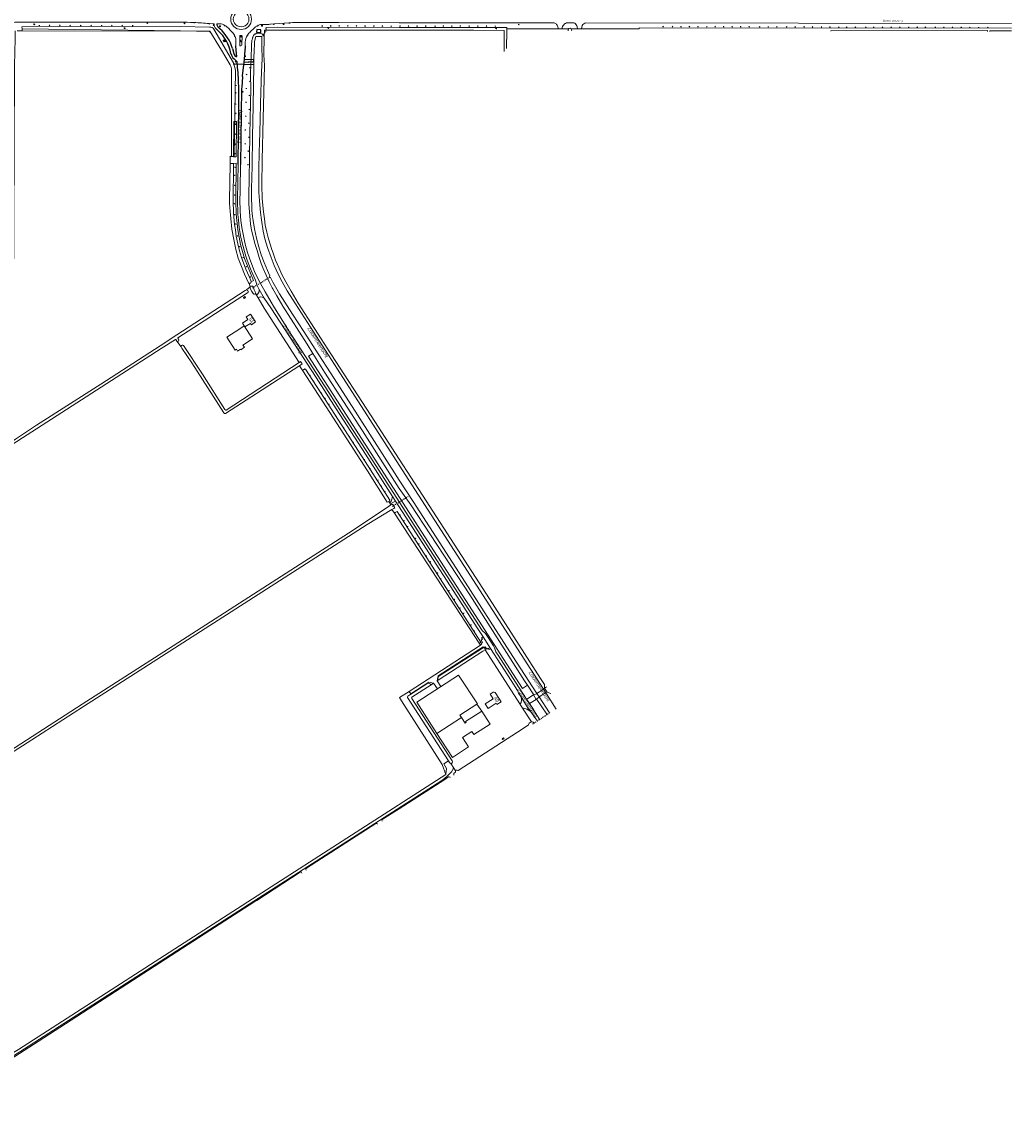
# Model space of a CAD drawing. Extents: x 168769 to 512904, y 516715 to 1559940.
# Tile 18 of 186: x 171563 to 172708, y 516801 to 518051. Entities that reach past the tile are written whole.
import ezdxf
from ezdxf.enums import TextEntityAlignment as Align

# ---------------------------------------------------------------- set-up
doc = ezdxf.new("R2010")
doc.units = 0
doc.header["$MEASUREMENT"] = 0
for name, pattern in [('ACAD_ISO02W100', [15, 12, -3]), ('DGN Style 5', [1.886458, 0.808482, -1.077976]), ('DOT', [0.25, 0, -0.25])]:
    doc.linetypes.add(name, pattern=pattern)
doc.layers.get('0').update_dxf_attribs({"linetype": 'CONTINUOUS'})
for name, color, linetype, lineweight in [('B01_HOOFDGEBOUW', 10, 'CONTINUOUS', 0), ('B02_bijgebouw', 12, 'CONTINUOUS', 0), ('B04_KUNSTWERK', 32, 'CONTINUOUS', 0), ('B07_TUSSENMUUR', 1, 'CONTINUOUS', 18), ('Q21_LANTAARNPAAL', 7, 'CONTINUOUS', 18), ('Q26_BOOM', 7, 'CONTINUOUS', 18), ('Q28_rioolput', 7, 'CONTINUOUS', 18), ('Q722_RIOOLPUT_RWA', 5, 'CONTINUOUS', 18), ('Q92_BRANDKRAAN', 7, 'CONTINUOUS', 0), ('Q97_TROTTOIRKOLK', 7, 'CONTINUOUS', 0), ('S02_symb_open_verh', 7, 'CONTINUOUS', 13), ('T09_INSTEEKSLOOT', 72, 'CONTINUOUS', 0), ('T51_CULTUURSCHEIDING', 3, 'CONTINUOUS', 0), ('V00_kant_verharding', 252, 'CONTINUOUS', 0), ('V03_kant_tegel_verh', 254, 'CONTINUOUS', 13), ('V06_kant_onverhard', 254, 'CONTINUOUS', 13), ('V53_FUNCTIESCHEIDING', 7, 'DOT', 0), ('W00_KANT_WATER', 140, 'CONTINUOUS', 0), ('W01_Kant_sloot', 140, 'CONTINUOUS', 0)]:
    doc.layers.add(name, color=color, linetype=linetype, lineweight=lineweight)
for name, color, linetype in [('S05_Water', 132, 'CONTINUOUS'), ('V011_Kant_asfalt_verh', 7, 'CONTINUOUS'), ('V13_kant_graskeien', 32, 'CONTINUOUS'), ('W10_duiker', 1, 'CONTINUOUS'), ('W51_DUIKER', 4, 'ACAD_ISO02W100'), ('Z02_Huisnummer', 253, 'CONTINUOUS'), ('Z06_STRAATNAAM', 7, 'CONTINUOUS'), ('Z07_WATERLOOPNAAM', 7, 'CONTINUOUS')]:
    doc.layers.add(name, color=color, linetype=linetype)
doc.styles.add('ISOCP', font='isocp.shx', dxfattribs={"height": 1.8})
doc.styles.get("Standard").update_dxf_attribs({"font": 'ISOB.SHX'})
doc.styles.add('STYLE-WORKING', font='WORKING.shx')

# ---------------------------------------------------------------- blocks, each defined once
blk = doc.blocks.new('Q92')
at = {"color": 0}
blk.add_ellipse((0, 0), major_axis=(-0.991, 0), ratio=0.499983, start_param=1.570796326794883, end_param=7.853981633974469, dxfattribs=at)
blk = doc.blocks.new('Q21')
at = {"color": 0}
for points in [[(-1.5, 0), (-1, 0)], [(-1.1, 1.1), (-0.7, 0.7)], [(0, 1.5), (0, 1)], [(1.1, 1.1), (0.7, 0.7)], [(1.5, 0), (1, 0)], [(-1.1, -1.1), (-0.7, -0.7)], [(0, -1.5), (0, -1)], [(1.1, -1.1), (0.7, -0.7)]]:
    blk.add_lwpolyline(points, dxfattribs=at)
blk.add_circle((0, 0), 1, dxfattribs=at)
blk = doc.blocks.new('Q28')
at = {"color": 0}
blk.add_lwpolyline([(1, 1), (1, -1), (-1, -1), (-1, 1)], close=True, dxfattribs=at)
blk = doc.blocks.new('Q97')
blk.add_hatch(color=256).paths.add_polyline_path([(-1, 1), (-1, 0), (1, 1)])
blk.add_line((1, 1), (-1, 0))
at = {"color": 0}
for points in [[(-1, 0), (-1, 1), (1, 1), (1, 0), (-1, 0)], [(0, 0.8), (0, 1)]]:
    blk.add_lwpolyline(points, dxfattribs=at)
blk = doc.blocks.new('S05')
at = {"color": 0}
for p, q in [((0.1, 0.3), (0.4, 0.6)), ((0.1, -0.2), (0.4, 0.1)), ((0.4, 0.6), (0.7, 0.7)), ((0.4, 0.1), (0.7, 0.2)), ((0.7, 0.7), (1, 0.6)), ((0.7, 0.2), (1, 0.1)), ((1, 0.6), (1.3, 0.4)), ((1, 0.1), (1.4, -0.1)), ((1.3, 0.4), (1.7, 0.1)), ((1.7, 0.1), (2, 0)), ((2, 0), (2.3, 0.2)), ((2.3, 0.2), (2.6, 0.4)), ((1.4, -0.1), (1.7, -0.4)), ((1.7, -0.4), (2, -0.5)), ((2, -0.5), (2.3, -0.3)), ((2.3, -0.3), (2.6, -0.1))]:
    blk.add_line(p, q, dxfattribs=at)
blk = doc.blocks.new('S026')
for p, q in [((0, 0), (4.4, 0)), ((0.2, 0.5), (0.2, 0)), ((1.2, 0), (1.2, -0.5)), ((2.2, 0.5), (2.2, 0)), ((3.2, 0), (3.2, -0.5)), ((4.2, 0.5), (4.2, 0))]:
    blk.add_line(p, q)
blk = doc.blocks.new('Q26')
at = {"color": 0}
for p, q in [((-1, 0), (1, 0)), ((-0.7, 0.7), (0.7, -0.7)), ((0.7, 0.7), (-0.7, -0.7)), ((0, 1), (0, -1))]:
    blk.add_line(p, q, dxfattribs=at)
blk = doc.blocks.new('Q722')
for points in [[(-1, 1), (1, -1)], [(-1, -1), (1, -1), (1, 1), (-1, 1), (-1, -1)], [(-0.8, 0.8), (-1, 0.8)], [(-0.6, 0.6), (-1, 0.6)], [(-0.4, 0.4), (-1, 0.4)], [(-0.2, 0.2), (-1, 0.2)], [(-1, 0), (0, 0)], [(0.2, -0.2), (-1, -0.2)], [(0.4, -0.4), (-1, -0.4)], [(0.6, -0.6), (-1, -0.6)], [(0.8, -0.8), (-1, -0.8)]]:
    blk.add_lwpolyline(points)

msp = doc.modelspace()

# ---------------------------------------------------------------- linework, layer by layer
at = {"layer": 'B01_HOOFDGEBOUW', "linetype": 'Continuous', "flags": 128}
for points in [[(171820.4, 517730.8), (171819.7, 517731.9), (171821.3, 517732.9), (171822, 517731.9), (171820.4, 517730.8)], [(171824.9, 517706.5), (171822.9, 517709.6), (171827.8, 517712.8), (171833.8, 517703.6), (171828.9, 517700.4), (171827.9, 517702), (171821.5, 517697.8), (171818.5, 517702.4), (171824.9, 517706.5)], [(171815.5, 517695.7), (171820.6, 517699), (171830.3, 517684), (171819.2, 517676.9), (171821, 517674.3), (171816.7, 517671.5), (171816.2, 517672.2), (171812.9, 517670), (171811.6, 517672), (171810.1, 517671), (171800.5, 517686), (171815.5, 517695.7)], [(172043.5, 517227.9), (172020.1, 517264), (172068.6, 517295.4), (172090.2, 517262.1), (172089.8, 517261.9)], [(172112.9, 517261.2), (172111.9, 517262.8), (172102.7, 517256.7), (172099.2, 517262), (172108.4, 517268), (172106.6, 517270.8), (172106.7, 517270.8), (172105.1, 517273.3), (172108.5, 517275.6), (172109.8, 517275.7), (172110.9, 517275.1), (172111.6, 517274), (172111.6, 517274.1), (172117.8, 517264.3), (172112.9, 517261.2)], [(172089.8, 517261.9), (172069.9, 517249), (172071.7, 517246.2)], [(172095.3, 517253.5), (172104.9, 517238.6), (172086.2, 517226.6), (172084, 517230), (172073.2, 517223), (172080.1, 517212.3), (172061.4, 517200.2), (172043.5, 517227.9)], [(172095.3, 517253.5), (172076.6, 517241.5), (172077.3, 517240.5), (172076, 517239.6), (172071.7, 517246.2)], [(172120.6, 517222.9), (172121.3, 517221.8), (172119.8, 517220.8), (172119.1, 517221.8), (172120.6, 517222.9)]]:
    msp.add_lwpolyline(points, dxfattribs=at)
at = {"layer": 'B02_bijgebouw'}
msp.add_lwpolyline([(171797.2, 518028.9), (171796.9, 518028.8), (171797.3, 518028.1), (171797.6, 518028.3), (171797.2, 518028.9)], dxfattribs=at)
at = {"layer": 'B04_KUNSTWERK', "linetype": 'Continuous', "lineweight": 0, "flags": 128}
for points in [[(172155.1, 517272.5), (172155.5, 517272.6)], [(172155.5, 517272.6), (172158.6, 517273.8), (172159.1, 517274.1)], [(172161.7, 517270.1), (172161.3, 517269.8), (172158.8, 517267.6)], [(172168.9, 517274.7), (172169.3, 517274.9), (172166.6, 517279.1), (172166.2, 517278.7), (172159.1, 517274.1), (172161.7, 517270.1), (172168.9, 517274.7)], [(172166.6, 517279.1), (172167.7, 517280.1)], [(172167.7, 517280.1), (172170.8, 517275.5)], [(172170.8, 517275.5), (172169.3, 517274.9)], [(172158.8, 517267.6), (172158.4, 517267.3)]]:
    msp.add_lwpolyline(points, dxfattribs=at)
at = {"layer": 'B07_TUSSENMUUR', "linetype": 'Continuous', "lineweight": 0, "flags": 128}
for points in [[(172089.8, 517261.9), (172095.3, 517253.5)], [(172071.7, 517246.2), (172043.5, 517227.9)]]:
    msp.add_lwpolyline(points, dxfattribs=at)
at = {"layer": 'T09_INSTEEKSLOOT'}
for p, q in [((171563.6, 518044.7), (171563.7, 518042.5)), ((171563.7, 518042.5), (171746.8, 518040.1))]:
    msp.add_line(p, q, dxfattribs=at)
for points in [[(171563.6, 518044.7), (171746.9, 518045.2)], [(171859.2, 518044.6), (172000, 518044.1)], [(172124.2, 518042.7), (172124.2, 518043.9), (172000, 518044.1)], [(172085.9, 518040.8), (172121.2, 518040.7), (172121.1, 518016.2)], [(172124, 518019.7), (172124.2, 518040.8), (172124.2, 518042.7)], [(172277.3, 518042.5), (172277.3, 518043.5), (172707.8, 518043.1)], [(172499.1, 518039.8), (172499.1, 518040.2), (172680.3, 518040.4), (172680.3, 518039.5)], [(172707.8, 518040.1), (172682.9, 518040.3), (172682.9, 518039.5)]]:
    msp.add_lwpolyline(points, dxfattribs=at)
for points in [[(171845.6, 518043.2, -0.186247), (171846.6, 518044.2), (171859.2, 518044.6)], [(172195.3, 518040.2), (172195.3, 518041.8, -0.913808), (172199.2, 518041.1), (172199.3, 518040.3)]]:
    msp.add_lwpolyline(points, format="xyb", dxfattribs=at)
at = {"layer": 'T09_INSTEEKSLOOT', "linetype": 'Continuous', "lineweight": 0, "flags": 128}
for points in [[(171827.9, 517989.1), (171827.9, 517989.6), (171828.3, 518002.4), (171828.6, 518009.1), (171829.1, 518022.7), (171829.1, 518025), (171829.2, 518026), (171829.3, 518027), (171829.4, 518027.5), (171829.5, 518028), (171829.6, 518029), (171829.9, 518030), (171830.1, 518031), (171830.4, 518032), (171830.5, 518032.4), (171830.7, 518032.9), (171831, 518033.9), (171831.4, 518034.8), (171831.6, 518035.1), (171831.8, 518035.4), (171832, 518035.7), (171832.3, 518035.9), (171832.6, 518036.2), (171832.9, 518036.4), (171833.2, 518036.5), (171833.5, 518036.7), (171833.8, 518036.8), (171834.1, 518036.9), (171834.5, 518037), (171834.8, 518037), (171840.5, 518036.8), (171840.8, 518036.7), (171841.2, 518036.6), (171841.5, 518036.4), (171841.9, 518036.2), (171842.2, 518035.9), (171842.5, 518035.7), (171842.7, 518035.4), (171843, 518035.1), (171843.2, 518034.8), (171843.4, 518034.4)], [(171843.4, 518034.4), (171843.5, 518034.1), (171843.6, 518033.7), (171843.7, 518033.3), (171843.8, 518032.9)], [(171900.1, 517667.2), (171893.4, 517678.1), (171865.1, 517721.7), (171858.2, 517733.7), (171853.7, 517741.9), (171853, 517743.2), (171849.6, 517750), (171845.9, 517757.6), (171842.4, 517765.5), (171840.2, 517771.3), (171837.9, 517778.2), (171835.6, 517786.4), (171833.1, 517794.4), (171828.9, 517810.3), (171828, 517816.5), (171826, 517840), (171825.8, 517845.1), (171825.8, 517848.4), (171825.9, 517851.2), (171826, 517851.5), (171826.4, 517867.9), (171827.2, 517920.2), (171828.3, 517973.5), (171827.9, 517989.1)], [(171852.9, 517786.5), (171854, 517783.3), (171857, 517775.1), (171860.5, 517766.6), (171864.3, 517758.5), (171868.8, 517750), (171874.9, 517739.3), (171883.1, 517725.3), (171920.9, 517666.8), (171967.6, 517595.2), (172000, 517544.9), (172026.7, 517503.3), (172104.3, 517383.4), (172163.4, 517291.4), (172167.8, 517284.4), (172167.7, 517280.1)], [(172148.2, 517283.7), (172144.9, 517288.6), (172081.4, 517388.3), (172013.3, 517492.2), (172000, 517511), (171957.3, 517577.9), (171913.3, 517645.5), (171900.1, 517667.2)], [(172155.5, 517272.6), (172148.2, 517283.7)], [(172170.8, 517275.5), (172174, 517274.4), (172175, 517274)], [(172170.9, 517249.3), (172170.4, 517250), (172159.1, 517267.2), (172158.8, 517267.6)]]:
    msp.add_lwpolyline(points, dxfattribs=at)
at = {"layer": 'T09_INSTEEKSLOOT', "linetype": 'Continuous', "lineweight": 0}
msp.add_lwpolyline([(171843.8, 518032.9), (171843.5, 518012.3), (171844, 518000), (171842.4, 517939), (171841.4, 517890.9), (171841.1, 517861.8), (171841.3, 517846.5), (171842, 517838.3), (171842.8, 517830.9), (171844.1, 517822.9), (171845, 517815.6), (171846.7, 517807.5), (171848.7, 517799.7), (171850.9, 517792.4), (171852.7, 517787)], dxfattribs=at)
at = {"layer": 'T51_CULTUURSCHEIDING'}
for points in [[(172124.2, 518042.7), (172183.8, 518042.6)], [(172188.2, 518042.6), (172195.8, 518042.6)], [(172198.7, 518042.6), (172206.2, 518042.6)], [(172210.7, 518042.6), (172277.3, 518042.5)]]:
    msp.add_lwpolyline(points, dxfattribs=at)
at = {"layer": 'V00_kant_verharding'}
msp.add_line((171828, 518039.3), (171831.7, 518042.9), dxfattribs=at)
for points in [[(171817.1, 518065.7, -1), (171817.1, 518041.7, -1), (171817.1, 518065.7)], [(171817.1, 518062.8, -1.000055), (171817.1, 518044.7, -1.000055), (171817.1, 518062.8)], [(171703.1, 518050.2), (171640.7, 518050.2), (171555.2, 518050.3, 0.086885), (171548.1, 518047, 0.227461), (171545.3, 518041), (171540.2, 518040.8, 0.169466), (171538.1, 518046.9, 0.151715), (171530.4, 518050.3), (171338, 518050.6), (171254.3, 518050.7)], [(171703.1, 518050.2), (171742.5, 518050.1), (171746.5, 518050.1, -0.012206), (171762.7, 518049.8, -0.008971), (171780.1, 518048.6), (171784.8, 518048.3), (171786, 518048.2), (171786, 518046.6, 0.166862), (171787.2, 518043.7, 0.00567), (171788.5, 518042.2)], [(171789, 518048.3), (171792.2, 518048.3, -0.166513), (171798.3, 518046.4), (171799.9, 518045.4, -0.061479), (171804.1, 518041.4, 0.003478), (171806.9, 518038.4, -0.106813), (171810.1, 518033.8, -0.113456), (171811, 518028.8), (171810.9, 518023.7), (171810.9, 518022.8)], [(171831.7, 518043, -0.08852), (171836.3, 518046.4)], [(171836.3, 518046.4, -0.099598), (171842.7, 518047.7), (171847.1, 518047.7, 0.028785), (171851.2, 518047.8), (171854.9, 518048.1), (171872.9, 518049.5, -0.003116), (171880.2, 518049.9), (171884.1, 518049.8), (171886.2, 518049.9), (171929.9, 518049.9)], [(172183.8, 518042.6, 0.031835), (172183.6, 518043.8, 0.035714), (172181.9, 518047.7, 0.196538), (172178.9, 518049.4), (172000, 518049.6)], [(172205.3, 518046), (172204.5, 518047.1), (172203.8, 518048.3, 0.190662), (172201.6, 518049.3), (172193.2, 518049.4, 0.072928), (172191, 518048.1, 0.157408), (172188.4, 518044.1, 0.019471), (172188.2, 518042.6)], [(172211.3, 518046.2, -0.094003), (172213.4, 518048.3), (172214.4, 518048.9), (172215.4, 518049.3), (172707.8, 518048.7)], [(171818, 518024.2, -0.403616), (171816.6, 518022.8, -0.43856), (171815.5, 518024.2), (171815.6, 518034.3, -0.38332), (171816.1, 518034.8), (171817.6, 518034.7, -0.344061), (171818.1, 518034.2), (171818, 518024.2)], [(171821.8, 518022.8, 0.021455), (171821.9, 518027.1, -0.151601), (171824.3, 518035.2, -0.051367), (171828, 518039.3, -0.051367)], [(171831.7, 518042.9, -0.001298), (171831.7, 518043)]]:
    msp.add_lwpolyline(points, format="xyb", dxfattribs=at)
for points in [[(172000, 518049.6), (171929.9, 518049.9)], [(172205.3, 518046), (172206.2, 518043.2), (172206.2, 518042.6)], [(172210.7, 518042.6), (172211.3, 518046.2)], [(172183.8, 518042.6), (172188.2, 518042.6)], [(172206.2, 518042.6), (172210.7, 518042.6)]]:
    msp.add_lwpolyline(points, dxfattribs=at)
at = {"layer": 'V00_kant_verharding', "linetype": 'Continuous', "lineweight": 0, "flags": 128}
for points in [[(171831.7, 518042.9), (171831.7, 518042.9)], [(171810.9, 518022.8), (171810.9, 518022.4)], [(171837.8, 517741), (171837.9, 517739.7), (171837.5, 517737.6), (171836, 517735.6), (171835, 517734.4)], [(171835, 517734.4), (171836.6, 517731.6)], [(171836.6, 517731.6), (171838.4, 517732.3), (171839.7, 517732.6), (171841.9, 517732.4), (171842.7, 517732), (171843.6, 517731.2)], [(171837.8, 517741), (171843.6, 517731.2)], [(171843.6, 517731.2), (171851.6, 517719.8), (171872.9, 517686.8), (171903.8, 517639.4), (171926.9, 517603.3), (171960.7, 517550.8), (171992.1, 517501.8)], [(171992.1, 517501.8), (171991.9, 517500.3), (171991.5, 517498.8), (171991.1, 517497.4), (171990.6, 517496.3), (171989.6, 517495.3), (171988.6, 517494.7)], [(171988.6, 517494.7), (171989.8, 517492.9)], [(171989.8, 517492.9), (171990.7, 517493.5), (171991.2, 517493.9), (171991.9, 517494.4), (171992.6, 517494.8), (171993.3, 517495.2), (171995.6, 517496.3)], [(171992.1, 517501.8), (171995.6, 517496.3)], [(171995.6, 517496.3), (171999, 517491), (172063, 517392.1), (172089.9, 517350), (172096.8, 517339.4)], [(172096.8, 517339.4), (172105.4, 517325.9)], [(172105.4, 517325.9), (172129.3, 517288.9), (172136.5, 517277.5), (172137.9, 517274.3), (172140.5, 517270.4)], [(172140.5, 517270.4), (172141.3, 517267.9), (172141.3, 517266.5), (172140.7, 517263.7), (172140, 517262.5), (172139.5, 517262)], [(172140.5, 517270.4), (172149.1, 517256.8), (172151.5, 517254), (172152.2, 517253)], [(172155.1, 517272.5), (172147.3, 517267.6), (172147.2, 517267.5)], [(172158.4, 517267.3), (172155.1, 517272.5)], [(172139.5, 517262), (172142.6, 517257.2)], [(172142.6, 517257.2), (172143.4, 517257.2), (172145.2, 517256.8), (172147.5, 517255.9), (172151.1, 517253.7), (172152.2, 517253)], [(172150.7, 517262.4), (172149.1, 517264.7), (172147.2, 517267.5)], [(172150.7, 517262.4), (172158.4, 517267.3)], [(172162.3, 517243.7), (172157.2, 517252.2), (172154.4, 517256.8), (172150.7, 517262.4)], [(172152.2, 517253), (172157.2, 517246), (172159.7, 517242.1)]]:
    msp.add_lwpolyline(points, dxfattribs=at)
at = {"layer": 'V011_Kant_asfalt_verh'}
for p, q in [((171789, 518048.3), (171789, 518047.2)), ((171790.4, 518040.3), (171788.5, 518042.2)), ((171790.8, 518044.2), (171792.4, 518042.5)), ((171807, 518019.7), (171808.5, 518013.9)), ((171811.3, 518018), (171810.9, 518022.8)), ((171821.8, 518021.2), (171821.4, 518017.9)), ((171811.1, 518005.9), (171809, 518007.7)), ((171811.1, 518010.5), (171812, 518010.6)), ((171812, 518010.6), (171811.3, 518018)), ((171820.4, 518007.6), (171820, 518003.9)), ((171821.4, 518017.9), (171820.4, 518007.6)), ((171811.6, 518005.2), (171811.1, 518005.9)), ((171812.3, 518004.2), (171811.6, 518005.2)), ((171812.9, 517998), (171812.3, 518004.2)), ((171813.6, 517991.8), (171812.9, 517998)), ((171820, 518003.9), (171818.4, 517988.2)), ((171814.1, 517983.5), (171813.6, 517991.8)), ((171818.7, 517987), (171818, 517975.1)), ((171818.4, 517988.2), (171818.7, 517987)), ((171817.5, 517973.4), (171816.3, 517885.8)), ((171818, 517975.1), (171817.5, 517973.4)), ((171813.5, 517885.7), (171814.3, 517954.9))]:
    msp.add_line(p, q, dxfattribs=at)
at = {"layer": 'V011_Kant_asfalt_verh', "linetype": 'Continuous', "lineweight": 0, "flags": 128}
for points in [[(171813.5, 517885.7), (171812.7, 517845.4), (171813.4, 517827.9), (171813.9, 517821.7), (171814.9, 517813), (171816.8, 517801.1), (171819.3, 517790.7), (171821, 517785.2), (171822.6, 517779.5), (171824.1, 517774.9), (171827.8, 517765.2), (171829.8, 517760.4), (171833.7, 517752.1), (171835.4, 517746.6), (171836.9, 517743.4), (171837.8, 517741)], [(172147.2, 517267.5), (172137.7, 517281.8), (172114.2, 517318.2), (172111.6, 517322.3), (172110.2, 517326.7), (172108.8, 517329), (172101.9, 517339.9), (172099.5, 517343.5), (172095.9, 517346.7), (172076.3, 517377.2), (172035.2, 517440.7), (172000, 517495.6), (171965.9, 517548.4), (171933.1, 517599), (171918.5, 517622), (171872.4, 517693.4), (171854.4, 517721.7), (171851.8, 517726.6), (171845, 517738.3), (171839.3, 517748.2), (171835.6, 517755.5), (171832.7, 517762.1), (171829.4, 517769.9), (171826.8, 517777.2), (171824.5, 517784), (171822.3, 517792.1), (171820.5, 517799.2), (171818, 517812.9), (171816.9, 517821), (171816.1, 517831.4), (171816, 517834.5), (171815.9, 517835.2), (171815.7, 517841.9), (171815.8, 517856.8), (171816.3, 517885.8)]]:
    msp.add_lwpolyline(points, dxfattribs=at)
at = {"layer": 'V011_Kant_asfalt_verh'}
for centre, radius, start, end in [((171794.4, 518048.4), 5.53, 192.529, 228.518), ((171760.4, 518005.9), 45.6, 10.1557, 48.9772), ((171760.3, 518006), 48.7, 16.3284, 48.6637), ((171887.9, 518019.3), 66.2, 176.9238, 178.3605), ((171816.5, 518016.3), 11.5, 192.0582, 228.8416), ((171813.1, 518014.7), 4.63, 189.6514, 245.2582), ((171515.2, 517966.8), 299.3, 357.7187, 3.202)]:
    msp.add_arc(centre, radius, start, end, dxfattribs=at)
at = {"layer": 'V03_kant_tegel_verh'}
msp.add_lwpolyline([(171796.4, 518029), (171797.3, 518027.5), (171798.6, 518028.3), (171797.6, 518029.9), (171796.4, 518029)], dxfattribs=at)
at = {"layer": 'V06_kant_onverhard', "linetype": 'Continuous', "lineweight": 0, "flags": 128}
for points in [[(171827.4, 517744.1), (171823.3, 517740.6)], [(171742.9, 517681.3), (171747.6, 517674.8)], [(172093.8, 517330), (172011.4, 517276.5)], [(172043.9, 517288.7), (172045.1, 517294.3), (172097.1, 517328)], [(172097.1, 517328), (172097.7, 517326.9)], [(172011.4, 517276.5), (172013.3, 517273.6), (172034.2, 517287.2), (172039.7, 517286)], [(172039.7, 517286), (172036.7, 517284.1)], [(172043.9, 517288.7), (172048.1, 517282.2), (172044, 517279.5), (172039.7, 517286)], [(172045.1, 517289.5), (172043.9, 517288.7)], [(172011.4, 517276.5), (172000.2, 517269.4), (172002.4, 517265.4), (172049.5, 517191.8), (172053.6, 517180.5)], [(172170, 517281.7), (172167.7, 517280.1)], [(172057, 517196.2), (172051.5, 517192.6), (172054.5, 517187.4), (172053.6, 517180.6), (172053.6, 517180.5)], [(171837.2, 517037.5), (172049, 517173.4), (172052.3, 517175.7), (172055.4, 517178.4), (172058.1, 517181.1), (172060.3, 517183.6), (172061.7, 517186.2), (172062.2, 517187), (172062.9, 517187.7)], [(172059.4, 517193.2), (172062.9, 517187.7)], [(172062.9, 517187.7), (172064.8, 517184.7)], [(172053.6, 517180.5), (171835.6, 517040.1)], [(171471, 516801.9), (171523, 516835.6), (171541.7, 516847.5), (171561.3, 516859.8), (171837.2, 517037.5)], [(171835.6, 517040.1), (171559.7, 516862.3), (171539.9, 516850.4)]]:
    msp.add_lwpolyline(points, dxfattribs=at)
at = {"layer": 'V13_kant_graskeien'}
for points in [[(171834.9, 518038.7), (171839.7, 518038.2), (171839.9, 518041.4), (171835.1, 518041.9), (171834.9, 518038.7)], [(171820.4, 518007.6), (171831.3, 518007.1), (171831.3, 518004), (171828.3, 518004), (171825.6, 518004.2), (171825.5, 518003.4), (171820, 518003.9)]]:
    msp.add_lwpolyline(points, dxfattribs=at)
at = {"layer": 'V53_FUNCTIESCHEIDING', "linetype": 'Continuous', "lineweight": 0, "flags": 128}
for points in [[(171557.9, 518040.2), (171563.8, 518040.1)], [(171843.8, 518032.9), (171843.9, 518040.8), (171845.6, 518040.9)], [(171808.8, 517935.3), (171811.9, 517935.3), (171811.4, 517894.6), (171808.4, 517894.5), (171807.4, 517894.9)], [(171804.5, 517895.2), (171804.4, 517886.5)], [(171807.6, 517887), (171808.3, 517887), (171811.3, 517887.1), (171810.8, 517843.6), (171811.3, 517828.2), (171813.2, 517810.2), (171816.4, 517793.3), (171821.1, 517777.1), (171831.5, 517751.4), (171828.5, 517750)], [(171826.3, 517747.9), (171827.4, 517744.1)], [(171833.8, 517736.5), (171835, 517734.4)], [(171836.6, 517731.6), (171836.6, 517731.6), (171843.7, 517719.6), (171884.1, 517656.9)], [(172148.2, 517283.7), (172142.5, 517280), (171895, 517663.9), (171900.1, 517667.2)], [(171884.5, 517652.9), (171888.4, 517647.1)], [(171987.8, 517495.9), (171988.6, 517494.7)], [(171989.8, 517492.9), (171990.3, 517492)], [(171991.5, 517486.6), (171994.3, 517482.4)], [(172092.3, 517332.2), (172093.8, 517330)], [(172095.2, 517330.9), (172094.5, 517332), (172096.2, 517333), (172094.5, 517335.6), (172096.2, 517336.7), (172095.1, 517338.3), (172096.8, 517339.4)], [(172093.8, 517330), (172095.2, 517330.9)], [(172105.4, 517325.9), (172103.8, 517324.9), (172102.7, 517326.6), (172101, 517325.5), (172099.4, 517328), (172097.7, 517326.9)], [(172099.2, 517324.6), (172139.5, 517262)], [(172142.6, 517257.2), (172153, 517241.2)]]:
    msp.add_lwpolyline(points, dxfattribs=at)
at = {"layer": 'W00_KANT_WATER', "linetype": 'Continuous', "lineweight": 0, "flags": 128}
for points in [[(171555.9, 518040.1), (171555.8, 518031), (171555.1, 518000), (171554.7, 517905.3), (171554.1, 517817.7), (171553.2, 517569.2), (171553.4, 517567.7), (171553.9, 517567.1), (171554.6, 517567.1), (171556.3, 517568.1), (171580.4, 517584.1), (171654.8, 517631.7), (171723.4, 517675.9), (171742.7, 517688.6), (171806.3, 517729.9), (171821.9, 517739.8), (171823.3, 517740.6)], [(171563.8, 518040.1), (171563.7, 518042.5)], [(171780.9, 518039.2), (171779.6, 518039.9), (171765.3, 518040), (171563.8, 518040.1)], [(171841.1, 518033.6), (171834.1, 518033.8), (171832.6, 518028), (171832.4, 518022.1), (171832.2, 518019.8), (171831.9, 518006.2), (171831.8, 518000), (171830.9, 517953.4), (171830.4, 517917.8), (171829.8, 517883.6), (171829.2, 517857.4), (171828.9, 517848.1), (171829.1, 517843.4), (171829.3, 517840.4), (171829.3, 517838), (171829.4, 517835.2), (171829.6, 517832.4), (171830.4, 517825.5), (171831, 517821.1), (171832.6, 517811.1), (171834.9, 517800.4), (171837.6, 517790.6), (171840.4, 517781.4), (171843.8, 517772.3), (171847.4, 517763.2), (171850.3, 517756.9), (171849.8, 517755.6), (171850, 517755.1), (171851.2, 517754.9), (171853.7, 517749.6), (171856.7, 517744.2), (171861.3, 517736.3), (171876.5, 517712.8), (171889.7, 517692.5), (171902.5, 517672.3), (171924.6, 517638.2), (171951.7, 517596.1), (172000, 517520.7), (172000.6, 517519.7), (172016.1, 517495.9), (172069.1, 517413.6), (172131.4, 517316.7), (172159.1, 517274.1)], [(171841.1, 518021.2), (171841.1, 518021.6), (171841.1, 518033.6)], [(171841, 517998.8), (171841, 518000), (171841.2, 518008.2), (171841.1, 518021.2)], [(171840.8, 517993.9), (171841, 517998.8)], [(172166.6, 517279.1), (172074.7, 517421.9), (172000, 517538.1), (171928.6, 517649.2), (171876.6, 517730), (171870.4, 517739.7), (171864.5, 517750.1), (171859.9, 517759), (171855.4, 517768.7), (171851.7, 517778), (171847.5, 517789.8), (171844.4, 517799.8), (171842.5, 517808.6), (171840.8, 517821.5), (171839.6, 517830.2), (171838.2, 517843.8), (171837.8, 517849), (171837.6, 517853), (171837.5, 517853.9), (171837.4, 517858), (171837.4, 517878.6), (171837.8, 517901), (171838.2, 517909.7), (171839.1, 517937.7), (171839.5, 517956), (171840.8, 517993.9)], [(171808.8, 517935.3), (171808.4, 517895.2), (171807.4, 517894.9)], [(171807.4, 517894.9), (171805.3, 517894.8), (171804.5, 517895.2)], [(171826.3, 517747.9), (171825.6, 517748.8), (171821, 517759), (171817.4, 517767.6), (171813.7, 517777.3), (171810.8, 517787.4), (171808.5, 517798.9), (171806.5, 517810.9), (171805, 517823.3), (171804.7, 517827.6), (171804.3, 517831.5), (171803.8, 517840.5), (171803.8, 517843.9), (171804.4, 517886.5)], [(171804.4, 517886.5), (171805.5, 517887), (171807.6, 517887)], [(171807.6, 517887), (171808.3, 517886.4), (171807.9, 517840.8), (171808, 517840.4), (171807.9, 517839.9), (171808, 517839.4), (171808.1, 517834.4), (171808.3, 517829.8), (171809.3, 517816.4), (171810.4, 517810), (171811.3, 517802.7), (171813.3, 517793.9), (171815.2, 517786), (171817.5, 517778), (171822.5, 517764.8), (171826.4, 517756.1), (171828.2, 517751.4), (171828.5, 517750)], [(171828.5, 517750), (171828.2, 517748.8), (171827.7, 517748.4), (171827.2, 517748), (171826.3, 517747.9)], [(171827.4, 517744.1), (171827.9, 517744.8), (171828.6, 517745.1), (171829.2, 517745.1), (171829.6, 517745.1), (171830.4, 517744.9), (171831, 517744.1), (171832.3, 517740.9), (171833.8, 517737.8), (171834, 517736.8), (171833.8, 517736.5)], [(171823.3, 517740.6), (171824.2, 517740.5), (171825, 517740), (171825.3, 517738.8), (171825.1, 517737.7), (171824.4, 517737.1), (171744, 517685.1), (171743.9, 517684.7), (171744.7, 517683.6), (171745.1, 517682.4), (171744.8, 517681.3), (171743.9, 517680.9), (171742.9, 517681.3)], [(171833.8, 517736.5), (171833.5, 517736.2), (171832.7, 517735.8), (171831.9, 517735.8), (171830.8, 517736.5), (171829.5, 517738.7), (171827.5, 517742.4), (171827.4, 517744.1)], [(171742.9, 517681.3), (171741.6, 517683.4), (171741.2, 517683.5), (171724.5, 517672.8), (171707.4, 517661.6), (171552.2, 517562.1), (171551.9, 517562.1), (171551.3, 517562.1), (171551.1, 517562.2), (171550.8, 517562.3), (171550.4, 517562.7)], [(171747.6, 517674.8), (171747.5, 517675.1), (171748, 517676.3), (171748.7, 517676.7), (171749.7, 517676.8), (171750.4, 517676.3), (171772.4, 517643.2), (171798.4, 517602.4), (171799.2, 517601.7), (171799.7, 517601.7), (171884.1, 517656.9)], [(171884.5, 517652.9), (171883.7, 517652.4), (171798.8, 517597.8), (171797.7, 517597.7), (171797, 517598.4), (171759.9, 517656.4), (171748.6, 517673.2), (171747.6, 517674.8)], [(171884.1, 517656.9), (171885.8, 517658), (171887.7, 517655.1), (171886.2, 517654.1), (171886, 517653.9), (171884.5, 517652.9)], [(171888.4, 517647.1), (171888.6, 517647.8), (171889.5, 517648.5), (171889.8, 517648.7), (171890.8, 517649.3), (171891.5, 517649.1), (171917.6, 517608.4), (171964, 517536.8), (171989.2, 517497.5), (171988.8, 517496.5), (171987.8, 517495.9)], [(171987.8, 517495.9), (171987.2, 517495.5), (171986, 517495.3), (171963.1, 517531.5), (171919.7, 517598.9), (171888.4, 517647.1)], [(171313, 517053.8), (171312.1, 517055.1), (171315, 517057), (171383, 517100.8), (171510.6, 517182.9), (171633.4, 517261.7), (171722.4, 517318.6), (171880, 517420.1), (171946.5, 517462.8), (171987.4, 517490.1), (171990.3, 517492)], [(171991.5, 517486.6), (171962.9, 517469.3), (171882, 517417.5), (171755.1, 517336), (171634.9, 517259), (171575, 517220.5), (171476.9, 517157.8), (171385.6, 517098.1), (171316.9, 517054.2), (171313.9, 517052.3), (171313, 517053.8)], [(171990.3, 517492), (171991.2, 517492.4), (171992.3, 517492.6), (171994.7, 517488.8), (171993.6, 517487.8), (171991.5, 517486.6)], [(171994.3, 517482.4), (171995.3, 517483.4), (171996.6, 517484.2), (171997.6, 517484.4), (172094.3, 517333.5), (172093.7, 517333.2), (172092.3, 517332.2)], [(172092.3, 517332.2), (171994.3, 517482.4)], [(172045.1, 517289.5), (172044.7, 517290.5), (172045.1, 517292.4), (172045.8, 517294.1), (172096.2, 517326.3), (172097.7, 517326.9)], [(172099.2, 517324.6), (172096.7, 517322.9), (172045.1, 517289.5)], [(172097.7, 517326.9), (172098.5, 517326.9), (172099.8, 517325), (172099.2, 517324.6)], [(172057, 517196.2), (172009.6, 517269.6), (172009.5, 517270.2), (172009.9, 517270.8), (172012.1, 517272.5), (172033, 517285.9), (172034.6, 517285.8), (172036.2, 517285), (172036.7, 517284.1)], [(172036.7, 517284.1), (172014.4, 517269.7), (172014.1, 517269.2), (172014.4, 517268.4), (172061.2, 517196.2), (172061.4, 517195), (172061, 517194), (172060.3, 517193.1), (172059.4, 517193.2)], [(172159.1, 517274.1), (172161.7, 517270.1)], [(172161.7, 517270.1), (172173.7, 517251.6), (172173.9, 517251.2)], [(172169.3, 517274.9), (172166.6, 517279.1)], [(172170.1, 517273.8), (172169.3, 517274.9)], [(172181.5, 517256.1), (172170.1, 517273.8)], [(172064.8, 517184.7), (172065.3, 517185.4), (172066.2, 517185.6), (172067, 517185.5), (172067.6, 517185), (172068.2, 517185.1), (172136.5, 517229.3), (172149, 517237.5), (172149.5, 517237.9), (172149.6, 517238.9), (172150.1, 517239.8), (172151.2, 517240.6), (172152.3, 517241.2), (172153, 517241.2)], [(172153, 517241.2), (172153.5, 517241.2), (172154.6, 517240.8), (172155.6, 517240), (172155.8, 517239.5), (172155.8, 517239.5)], [(172059.4, 517193.2), (172058.8, 517193.6), (172058.2, 517194.3), (172057, 517196.2)], [(172063.1, 517179.8), (172063.1, 517179.8), (172062.9, 517180.4), (172062.9, 517181.2), (172063.2, 517182), (172063.7, 517182.4), (172064.9, 517183), (172065.1, 517183.4), (172064.9, 517183.9), (172064.8, 517184.7)], [(171980.2, 517126.4), (171980, 517126.8), (171979.8, 517127.5), (171980.2, 517128.2), (172000, 517140.9), (172052.5, 517174.7), (172056.8, 517177.8), (172057.8, 517177.8), (172058.7, 517177.4), (172058.9, 517177.1)], [(171892.4, 517069.8), (171891.9, 517070.6), (171891.9, 517071.4), (171892.7, 517072.2), (171972.9, 517123.8), (171973.8, 517123.9), (171974.7, 517123.4), (171974.9, 517123)], [(171475.5, 516801.3), (171474.6, 516802.8), (171477.5, 516804.7), (171511.9, 516826.7), (171582.2, 516871.9), (171781, 517000), (171831.8, 517032.8), (171835.1, 517034.9), (171885.4, 517067.6), (171886.4, 517067.7), (171887, 517067.1), (171887.2, 517066.5)]]:
    msp.add_lwpolyline(points, dxfattribs=at)
at = {"layer": 'W01_Kant_sloot'}
for points in [[(171806, 517898.7), (171806, 517894.9), (171808.9, 517894.8), (171810.4, 517994.9), (171808.2, 518003.2), (171785.6, 518042, 0.291345), (171780.5, 518044.6), (171746.9, 518045.2)], [(171746.8, 518040.1), (171780.7, 518039.8), (171794.3, 518017.8), (171804.3, 518001, -0.171379), (171806, 517994.6), (171806, 517898.7)]]:
    msp.add_lwpolyline(points, format="xyb", dxfattribs=at)
msp.add_lwpolyline([(171845.6, 518043.2), (171846.4, 518040.8), (171872.2, 518040.9), (171909.8, 518040.8), (172085.9, 518040.8)], dxfattribs=at)
at = {"layer": 'W10_duiker'}
msp.add_lwpolyline([(171807.9, 518001.9), (171832.3, 518001.1)], dxfattribs=at)
at = {"layer": 'W51_DUIKER', "linetype": 'DGN Style 5', "flags": 128}
for points in [[(171840.9, 518033.4), (171846.7, 518041.2)], [(171830.5, 517743.2), (171849.9, 517755.2)], [(171992.2, 517490.4), (172010.7, 517502.2)], [(172154.5, 517238.9), (172172.8, 517251.1)]]:
    msp.add_lwpolyline(points, dxfattribs=at)

# ---------------------------------------------------------------- block references
at = {"layer": 'Q21_LANTAARNPAAL', "xscale": 0.5, "yscale": 0.5}
for p in [(171577.9, 518047.7), (171708.6, 518049.3), (171751.6, 518048.9), (171785.3, 518046.8), (171866.2, 518047.9), (171816.8, 518033.5)]:
    msp.add_blockref('Q21', p, dxfattribs=at)
at = {"layer": 'Q21_LANTAARNPAAL', "xscale": 0.5, "yscale": 0.5, "zscale": 0.5}
for p in [(171799.1, 518028.4), (171821.6, 518010.8), (171810.9, 518004.7), (171818.7, 517969.8)]:
    msp.add_blockref('Q21', p, dxfattribs=at)
at = {"layer": 'Q26_BOOM'}
for p, xscale, yscale in [((171583.7, 518046.4), 0.5, 0.5), ((171595.4, 518046.5), 0.5, 0.5), ((171607.5, 518046.5), 0.5, 0.5), ((171619.3, 518046.4), 0.5, 0.5), ((171631.6, 518046.3), 0.5, 0.5), ((171643.6, 518046.4), 0.5, 0.5), ((171655.8, 518046.4), 0.5, 0.5), ((171667.6, 518046.4), 0.5, 0.5), ((171679.5, 518046.3), 0.5, 0.5), ((171691.6, 518046.2), 0.5, 0.5), ((171910.7, 518045.7), 0.5, 0.5), ((171920.6, 518045.7), 0.5, 0.5), ((171930.4, 518045.8), 0.5, 0.5), ((171940.5, 518045.8), 0.5, 0.5), ((171950.4, 518045.8), 0.5, 0.5), ((171960.4, 518045.7), 0.5, 0.5), ((171970.5, 518045.7), 0.5, 0.5), ((171980.4, 518045.6), 0.5, 0.5), ((171990.6, 518045.6), 0.5, 0.5), ((172000.8, 518045.7), 0.5, 0.5), ((172010.6, 518045.7), 0.5, 0.5), ((172020.5, 518045.7), 0.5, 0.5), ((172030.5, 518045.7), 0.5, 0.5), ((172041.3, 518045.6), 0.5, 0.5), ((172050.9, 518045.7), 0.5, 0.5), ((172060.7, 518045.7), 0.5, 0.5), ((172070.5, 518045.8), 0.5, 0.5), ((172080.8, 518045.7), 0.5, 0.5), ((172090.7, 518045.7), 0.5, 0.5), ((172100.8, 518045.7), 0.5, 0.5), ((172111, 518045.6), 0.5, 0.5), ((172305, 518045.1), 0.5, 0.5), ((172315.8, 518045.1), 0.5, 0.5), ((172325.7, 518045), 0.5, 0.5), ((172335.4, 518045.1), 0.5, 0.5), ((172345.3, 518045), 0.5, 0.5), ((172355.6, 518045), 0.5, 0.5), ((172365.2, 518045.1), 0.5, 0.5), ((172375, 518045), 0.5, 0.5), ((172384.8, 518044.9), 0.5, 0.5), ((172394.7, 518044.9), 0.5, 0.5), ((172404.5, 518044.9), 0.5, 0.5), ((172416.6, 518044.8), 0.5, 0.5), ((172426.7, 518044.8), 0.5, 0.5), ((172436.6, 518044.8), 0.5, 0.5), ((172447.8, 518044.8), 0.5, 0.5), ((172457.7, 518044.7), 0.5, 0.5), ((172468, 518044.8), 0.5, 0.5), ((172477.8, 518044.7), 0.5, 0.5), ((172488.1, 518044.6), 0.5, 0.5), ((172497.9, 518044.6), 0.5, 0.5), ((172508.2, 518044.5), 0.5, 0.5), ((172517.2, 518044.4), 0.5, 0.5), ((172527.4, 518044.4), 0.5, 0.5), ((172539.4, 518044.4), 0.5, 0.5), ((172548.5, 518044.4), 0.5, 0.5), ((172558.7, 518044.4), 0.5, 0.5), ((172568.7, 518044.4), 0.5, 0.5), ((172578.8, 518044.3), 0.5, 0.5), ((172589, 518044.2), 0.5, 0.5), ((172598.9, 518044.3), 0.5, 0.5), ((172608.3, 518044.3), 0.5, 0.5), ((172619.8, 518044.3), 0.5, 0.5), ((172629.6, 518044.2), 0.5, 0.5), ((172639.6, 518044.2), 0.5, 0.5), ((172649.8, 518044.2), 0.5, 0.5), ((172659.7, 518044.1), 0.5, 0.5), ((172669.9, 518044), 0.5, 0.5), ((172680.5, 518044), 0.5, 0.5), ((171811.2, 517977), 0.2975434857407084, 0.2954999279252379)]:
    msp.add_blockref('Q26', p, dxfattribs=dict(at, xscale=xscale, yscale=yscale))
at = {"layer": 'Q26_BOOM', "xscale": 0.5, "yscale": 0.5, "zscale": 0.5}
for p in [(171910.7, 518045.9), (171920.7, 518045.9), (171930.5, 518045.9), (171940.5, 518045.9), (171950.5, 518045.9), (171960.4, 518045.8), (171970.6, 518045.8), (171980.5, 518045.7), (171827.3, 517997.7), (171823.4, 517989.7), (171827.2, 517981.6), (171823.1, 517973.6), (171811, 517968.4), (171822.7, 517957.6), (171826.6, 517965.5), (171810.8, 517944.7), (171826.5, 517949.2), (171810.7, 517932.1), (171822.5, 517941.6), (171826, 517933.5), (171810.7, 517920.8), (171821.9, 517925.6), (171810.7, 517909.2), (171821.8, 517909.5), (171826, 517917.1), (171825.3, 517901.2), (171821.5, 517893.6), (171825, 517885.5)]:
    msp.add_blockref('Q26', p, dxfattribs=at)
at = {"layer": 'Q26_BOOM', "linetype": 'Continuous', "lineweight": 0, "xscale": 0.2975434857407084}
for p, yscale in [((171810.9, 517955.6), 0.2954999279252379), ((171810, 517898.1), 0.2954999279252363), ((171809.8, 517882.4), 0.2954999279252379), ((171809.6, 517873.2), 0.2954999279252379), ((171809.6, 517861.6), 0.2954999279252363), ((171809.5, 517850.3), 0.2954999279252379), ((171809.3, 517840.3), 0.2954999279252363), ((171809.7, 517827.7), 0.2954999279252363), ((171810.8, 517816.7), 0.2954999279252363), ((171812.9, 517803), 0.2954999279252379), ((171815.5, 517790.5), 0.2954999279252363), ((171819.3, 517777.9), 0.2954999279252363), ((171823, 517767.5), 0.2954999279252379), ((171827.8, 517755.6), 0.2954999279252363), ((171896.7, 517641.9), 0.2954999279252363), ((171901.1, 517634.8), 0.2954999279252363), ((171909.7, 517621.6), 0.2954999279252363), ((171914.1, 517615.2), 0.2954999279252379), ((171918.7, 517608.3), 0.2954999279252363), ((171926.5, 517594.9), 0.2954999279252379), ((171935.7, 517581.3), 0.2954999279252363), ((171942.3, 517571), 0.2954999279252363), ((171946.7, 517564.4), 0.2954999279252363), ((171954.9, 517551.1), 0.2954999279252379), ((171959.7, 517544.5), 0.2954999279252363), ((171966.1, 517534.1), 0.2954999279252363), ((171975.3, 517520.7), 0.2954999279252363), ((171979.3, 517513.6), 0.2954999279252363), ((171983.4, 517507.5), 0.2954999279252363), ((171995.4, 517492.6), 0.2954999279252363), ((172000.8, 517480.3), 0.2954999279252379), ((172005.5, 517473.7), 0.2954999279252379), ((172009.6, 517466.9), 0.2954999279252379), ((172018.8, 517453.4), 0.2954999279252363), ((172022.7, 517447.1), 0.2954999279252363), ((172031.1, 517432.9), 0.2954999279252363), ((172035.9, 517426.3), 0.2954999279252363), ((172044.2, 517413.4), 0.2954999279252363), ((172048, 517406.7), 0.2954999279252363), ((172057.5, 517392.8), 0.2954999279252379), ((172063.8, 517382.9), 0.2954999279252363), ((172070.1, 517372.8), 0.2954999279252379), ((172074.5, 517366.8), 0.2954999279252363), ((172082.9, 517353.4), 0.2954999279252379), ((172086.7, 517346.5), 0.2954999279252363)]:
    msp.add_blockref('Q26', p, dxfattribs=dict(at, yscale=yscale))
at = {"layer": 'Q28_rioolput', "xscale": 0.5, "yscale": 0.5}
msp.add_blockref('Q28', (171792.7, 518045.5), dxfattribs=at)
at = {"layer": 'Q722_RIOOLPUT_RWA', "xscale": 0.5, "yscale": 0.5, "zscale": 0.5, "rotation": 271.297814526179}
msp.add_blockref('Q722', (171841.3, 518046.1), dxfattribs=at)
at = {"layer": 'Q92_BRANDKRAAN', "xscale": 0.5, "yscale": 0.5, "rotation": 359.7415245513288}
msp.add_blockref('Q92', (172138, 518047.5), dxfattribs=at)
at = {"layer": 'Q97_TROTTOIRKOLK'}
for p, xscale, yscale, rotation in [((171762.7, 518049.8), 0.4999999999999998, 0.4999999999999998, 178.277337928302), ((171780.1, 518048.6), 0.4999999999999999, 0.4999999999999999, 175.6012946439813), ((171798.3, 518046.4), 0.4999999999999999, 0.4999999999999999, 153.5506198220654), ((171836.3, 518046.4), 0.4999999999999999, 0.4999999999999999, 211.9094869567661), ((171854.9, 518048.1), 0.4999999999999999, 0.4999999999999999, 184.26981733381), ((171872.9, 518049.5), 0.4999999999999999, 0.4999999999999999, 184.3987053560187), ((171810.1, 518033.8), 0.4999999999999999, 0.4999999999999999, 118.125700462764), ((171824.3, 518035.2), 0.4999999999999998, 0.4999999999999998, 244.9570819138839)]:
    msp.add_blockref('Q97', p, dxfattribs=dict(at, xscale=xscale, yscale=yscale, rotation=rotation))
for p, xscale, yscale, zscale, rotation in [((171811.3, 518018), 0.5, 0.5, 0.5, 95.3575993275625), ((171821.4, 518017.9), 0.4999999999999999, 0.4999999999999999, 0.4999999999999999, 263.5703211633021)]:
    msp.add_blockref('Q97', p, dxfattribs=dict(at, xscale=xscale, yscale=yscale, zscale=zscale, rotation=rotation))
at = {"layer": 'S02_symb_open_verh', "xscale": 0.5, "yscale": 0.5, "rotation": 270.6253522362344}
msp.add_blockref('S026', (171816.7, 518029.6), dxfattribs=at)
at = {"layer": 'S05_Water'}
for p, xscale, yscale, rotation in [((171681.7, 518043.3), 0.4999999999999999, 0.4999999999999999, 359.8663100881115), ((171917.2, 518043.6), 0.5, 0.5, 359.9618028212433), ((172111.3, 518043.1), 0.5, 0.5, 359.9618028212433)]:
    msp.add_blockref('S05', p, dxfattribs=dict(at, xscale=xscale, yscale=yscale, rotation=rotation))

# ---------------------------------------------------------------- texts
at = {"layer": 'W10_duiker', "width": 0.711111}
msp.add_text('pvc 500', height=0.9, dxfattribs=at).set_placement((171808.4, 518002.4))
at = {"layer": 'Z02_Huisnummer', "linetype": 'Continuous', "lineweight": 0, "style": 'STYLE-WORKING'}
for s, rotation, p in [('51', 303, (171827.3, 517708.2)), ('49', 302.5, (172110.7, 517269.8))]:
    msp.add_text(s, height=4, rotation=rotation, dxfattribs=at).set_placement(p, align=Align.MIDDLE_LEFT)
at = {"layer": 'Z06_STRAATNAAM', "style": 'ISOCP'}
msp.add_text('Domineesweg', height=2.5, rotation=359.7713, dxfattribs=at).set_placement((172559.4, 518050.8))
at = {"layer": 'Z06_STRAATNAAM', "linetype": 'Continuous', "lineweight": 0, "style": 'STYLE-WORKING'}
for rotation, p in [(89.3113, (171814.8, 517910.2)), (302.2089, (171866.7, 517700.2)), (302.9889, (172137.8, 517279.4))]:
    msp.add_text('Zuidermeerweg', height=4, rotation=rotation, dxfattribs=at).set_placement(p, align=Align.MIDDLE_LEFT)
at = {"layer": 'Z07_WATERLOOPNAAM', "linetype": 'Continuous', "lineweight": 0, "style": 'STYLE-WORKING'}
for rotation, p in [(302.2854, (171895.2, 517697.1)), (302.708, (172151.1, 517299.3))]:
    msp.add_text('Zuidermeertocht', height=4, rotation=rotation, dxfattribs=at).set_placement(p, align=Align.MIDDLE_LEFT)

doc.saveas('drawing.dxf')
